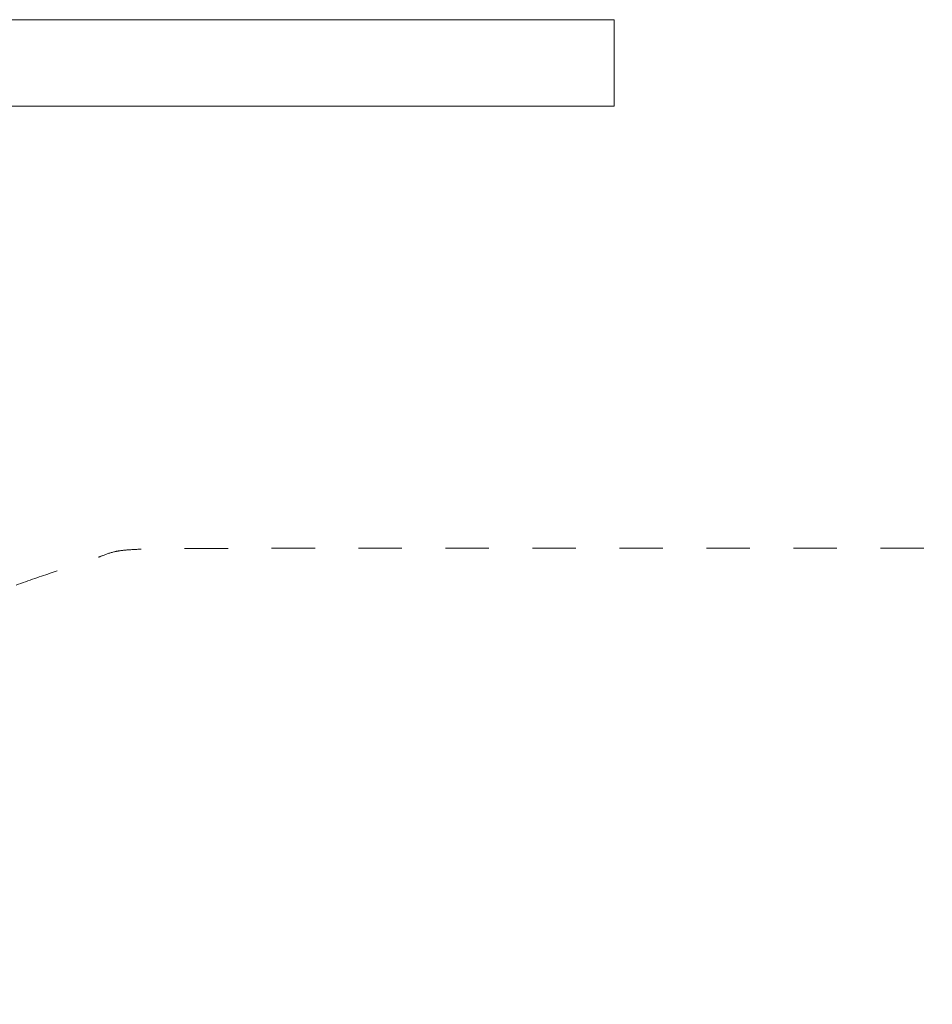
# Model space of a CAD drawing. Header units: millimetres. Extents: x -117530 to 51532, y -61772 to 24900.
# Tile 50 of 175: x -48091 to -45871, y -17670 to -15275. Entities that reach past the tile are written whole.
import ezdxf

# ---------------------------------------------------------------- set-up
doc = ezdxf.new("R2010")
doc.units = ezdxf.units.MM
doc.header["$LTSCALE"] = 254
doc.linetypes.add('Dash Style-6', pattern=[0.833282, 0.416718, -0.416565])
doc.layers.add('0.01 None', color=7, linetype='Continuous', lineweight=0)
doc.layers.add('LAYER21', color=7, linetype='Continuous', lineweight=0)

msp = doc.modelspace()

# ---------------------------------------------------------------- linework, layer by layer
at = {"layer": '0.01 None', "color": 3, "linetype": 'Dash Style-6', "lineweight": 0}
msp.add_open_spline([(-39329.7, -16560.8, -28800), (-38785, -16560.8, -28800), (-37841.6, -17105.5, -28800), (-37296.9, -18048.8, -28800), (-37296.9, -18593.5, -28800), (-37296.9, -26724.5, -28800), (-37296.9, -27269.1, -28800), (-37841.6, -28212.5, -28800), (-38785, -28757.2, -28800), (-39329.7, -28757.2, -28800), (-47460.6, -28757.2, -28800), (-48005.3, -28757.2, -28800), (-48948.7, -28212.5, -28800), (-49493.4, -27269.1, -28800), (-49493.4, -26724.5, -28800), (-49493.4, -18593.5, -28800), (-49493.4, -18048.8, -28800), (-48948.7, -17105.5, -28800), (-48005.3, -16560.8, -28800), (-47460.6, -16560.8, -28800), (-39329.7, -16560.8, -28800)], degree=2, dxfattribs=at)
at = {"layer": 'LAYER21', "color": 2, "linetype": 'Continuous', "lineweight": 0}
for p, q in [((-46645, -15275, -28800), (-48955, -15275, -28800)), ((-46645, -15275, -28800), (-46645, -15485, -28800)), ((-46645, -15485, -28800), (-48955, -15485, -28800))]:
    msp.add_line(p, q, dxfattribs=at)

doc.saveas('drawing.dxf')
